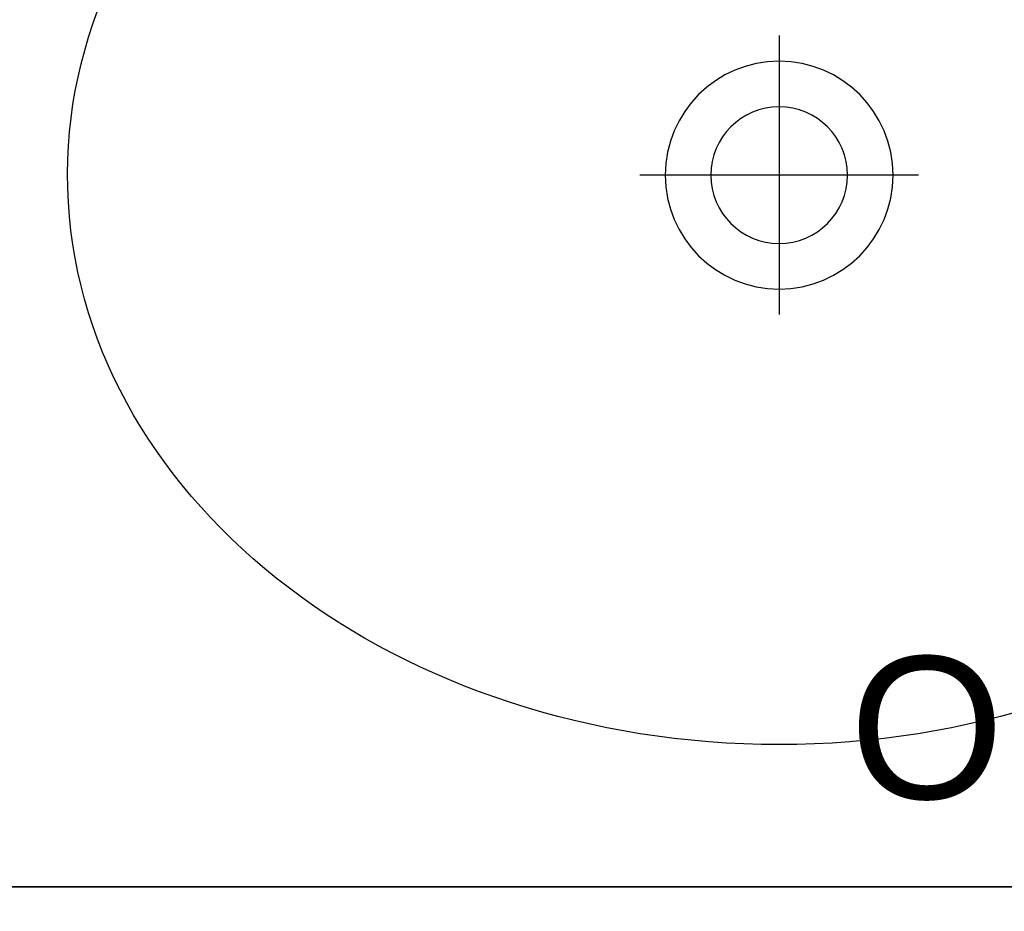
# Model space of a CAD drawing. Header units: millimetres. Extents: x 6161 to 8965, y -9035 to -5431.
# Tile 137 of 256: x 6547 to 6582, y -6625 to -6593. Entities that reach past the tile are written whole.
import ezdxf

# ---------------------------------------------------------------- set-up
doc = ezdxf.new("R2010")
doc.units = ezdxf.units.MM
doc.linetypes.add('DASHED', pattern=[19.05, 12.7, -6.35])
doc.layers.add('Korekty Orlen', color=1, linetype='Continuous', lineweight=13, true_color=0xff0000)
doc.layers.add('Wyposazenie Wew - Urzadzenia Sanitarne', color=6, linetype='Continuous')
doc.styles.add('RomanS', font='romans.shx')

# ---------------------------------------------------------------- blocks, each defined once
blk = doc.blocks.new('Modul_MOP')
at = {"color": 9, "true_color": 0xb8b8b8}
for points in [[(0, -25.1), (0, -34.9)], [(-4.9, -30), (4.9, -30)]]:
    blk.add_lwpolyline(points, dxfattribs=at)
at = {"color": 9, "linetype": 'DASHED', "ltscale": 5, "true_color": 0xb8b8b8}
blk.add_lwpolyline([(-35, -55), (-35, -105), (35, -105), (35, -55), (-35, -55), (35, -105), (-35, -105), (35, -55)], dxfattribs=at)
for radius in [4, 2.4]:
    blk.add_circle((0, -30), radius)
blk.add_ellipse((0, -30), major_axis=(-25, 0), ratio=0.8, start_param=4.807479, end_param=10.900484)
blk.add_point((0, -55))

msp = doc.modelspace()

# ---------------------------------------------------------------- linework, layer by layer
at = {"layer": 'Wyposazenie Wew - Urzadzenia Sanitarne'}
for points in [[(7013.833, -6623.817), (6518.833, -6623.817), (6518.833, -6568.817), (7013.833, -6568.817)], [(6613.833, -6568.817), (6518.833, -6568.817), (6518.833, -6623.817), (6613.833, -6623.817)]]:
    msp.add_lwpolyline(points, close=True, dxfattribs=at)

# ---------------------------------------------------------------- block references
at = {"layer": 'Wyposazenie Wew - Urzadzenia Sanitarne', "xscale": -1}
msp.add_blockref('Modul_MOP', (6573.833, -6568.817), dxfattribs=at)

# ---------------------------------------------------------------- texts
at = {"layer": 'Korekty Orlen', "insert": (6576.304, -6615.723), "char_height": 5, "width": 78.37078, "attachment_point": 1, "style": 'RomanS'}
msp.add_mtext('{\\fArial|b0|i0|c238|p34;OBNIŻONA}', dxfattribs=at)

doc.saveas('drawing.dxf')
